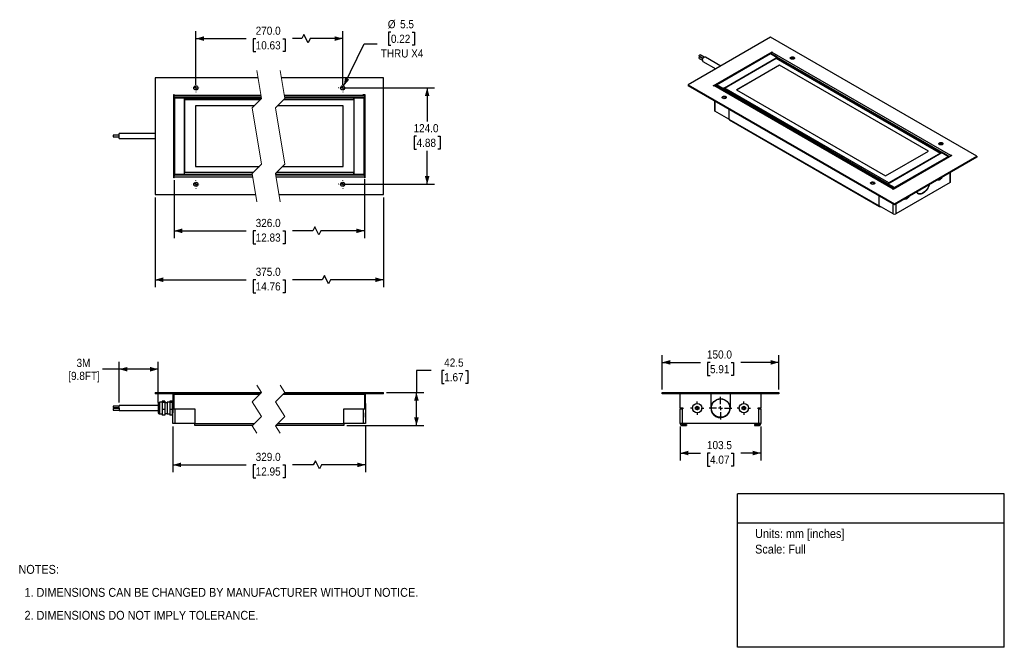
# Model space of a CAD drawing. Header units: millimetres. Extents: x 29 to 1295, y 0 to 807.
import ezdxf
from ezdxf.enums import TextEntityAlignment as Align

# ---------------------------------------------------------------- set-up
doc = ezdxf.new("R2010")
doc.units = ezdxf.units.MM
doc.header["$LTSCALE"] = 3
for name, pattern in [('SLD-Center', [19.05, 15.24, -1.27, 1.27, -1.27]), ('SLD-Dashed', [5.08, 2.54, 2.54]), ('SLD-Solid', [0])]:
    doc.linetypes.add(name, pattern=pattern)
doc.layers.add('CENTER', color=40, linetype='SLD-Center')
doc.layers.add('DIMENSIONS', color=140, linetype='SLD-Solid', lineweight=25)
doc.layers.add('TEXT', color=140, linetype='SLD-Solid', lineweight=25)
doc.layers.add('SLD-DEFPOINTS', color=7, linetype='Continuous', plot=False)
doc.layers.get('SLD-DEFPOINTS').off()
doc.styles.add('SLDTEXTSTYLE0', font='GOTHIC.TTF', dxfattribs={"width": 0.913})
doc.dimstyles.new('SLDDIMSTYLE0', dxfattribs={"dimtxt": 10.5, "dimasz": 10.5, "dimexe": 0, "dimexo": 0.0625, "dimgap": 2.625, "dimtad": 0, "dimtih": 1, "dimtoh": 1, "dimdec": 1, "dimrnd": 1e-09, "dimzin": 12, "dimdsep": 46, "dimtxsty": 'SLDTEXTSTYLE0', "dimsah": 1, "dimcen": 0.09, "dimadec": 0, "dimazin": 3, "dimtfac": 1, "dimtdec": 1, "dimtofl": 0, "dimtmove": 0, "dimatfit": 3, "dimfxl": 0, "dimfrac": 2, "dimtolj": 1, "dimtzin": 12, "dimarcsym": 0})
doc.dimstyles.new('SLDDIMSTYLE1', dxfattribs={"dimtxt": 10.5, "dimasz": 10.5, "dimexe": 0, "dimexo": 0.0625, "dimgap": 2.625, "dimtad": 0, "dimtih": 1, "dimtoh": 1, "dimdec": 1, "dimrnd": 1e-09, "dimzin": 4, "dimdsep": 46, "dimtxsty": 'SLDTEXTSTYLE0', "dimsah": 1, "dimcen": 0.09, "dimadec": 0, "dimazin": 1, "dimtfac": 1, "dimtdec": 1, "dimtofl": 0, "dimtmove": 0, "dimatfit": 3, "dimfxl": 0, "dimfrac": 2, "dimtolj": 1, "dimtzin": 12, "dimarcsym": 0})
doc.dimstyles.new('SLDDIMSTYLE2', dxfattribs={"dimtxt": 10.5, "dimasz": 10.5, "dimexe": 0, "dimexo": 0.0625, "dimgap": 2.625, "dimtad": 0, "dimtih": 1, "dimtoh": 1, "dimdec": 1, "dimrnd": 1e-09, "dimzin": 12, "dimdsep": 46, "dimtxsty": 'SLDTEXTSTYLE0', "dimsah": 1, "dimcen": 0, "dimadec": 0, "dimazin": 3, "dimtfac": 1, "dimtdec": 1, "dimtofl": 0, "dimtmove": 0, "dimatfit": 3, "dimfxl": 0, "dimfrac": 2, "dimtolj": 1, "dimtzin": 12, "dimarcsym": 0})

# ---------------------------------------------------------------- blocks, each defined once
blk = doc.blocks.new('SW_NOTE_0')
at = {"layer": 'TEXT', "color": 0, "insert": (0, 14.6), "char_height": 11.43, "attachment_point": 1, "style": 'SLDTEXTSTYLE0'}
blk.add_mtext('Units: mm [inches]', dxfattribs=at)
blk = doc.blocks.new('SW_NOTE_0_1')
at = {"layer": 'TEXT', "color": 0, "insert": (0, 14.6), "char_height": 11.43, "attachment_point": 1, "style": 'SLDTEXTSTYLE0'}
blk.add_mtext('Scale: Full', dxfattribs=at)
blk = doc.blocks.new('Block1')
at = {"layer": 'TEXT'}
for p, q in [((1295.4, 197.3), (952.5, 197.3)), ((952.5, 0), (952.5, 197.3)), ((1295.4, 0), (1295.4, 197.3)), ((952.5, 160.2), (1295.4, 160.2)), ((1295.4, 0), (952.5, 0))]:
    blk.add_line(p, q, dxfattribs=at)
at = {"layer": 'TEXT', "color": 140}
for name, p in [('SW_NOTE_0', (975, 137.4)), ('SW_NOTE_0_1', (975, 117.4))]:
    blk.add_blockref(name, p, dxfattribs=at)
at = {"layer": 'TEXT', "color": 140, "style": 'SLDTEXTSTYLE0', "width": 0.913, "flags": 2}
for tag, height, p in [('AUTOATTR0', 12.7, (1071.6, 170.1)), ('AUTOATTR1_0', 14.3, (988.7, 89.7)), ('AUTOATTR1_1', 14.3, (999.7, 71.2)), ('AUTOATTR1_2', 14.3, (1093.3, 52.7))]:
    blk.add_attdef(tag, text='', height=height, dxfattribs=at).set_placement(p, align=Align.BOTTOM_LEFT)
blk = doc.blocks.new('SW_NOTE_0_2')
at = {"layer": 'TEXT', "color": 0, "char_height": 11.43, "attachment_point": 1, "style": 'SLDTEXTSTYLE0'}
for s, insert in [('NOTES:', (0, 14.6)), ('  1. DIMENSIONS CAN BE CHANGED BY MANUFACTURER WITHOUT NOTICE.', (0, -15)), ('  2. DIMENSIONS DO NOT IMPLY TOLERANCE.', (0, -44.5))]:
    blk.add_mtext(s, dxfattribs=dict(at, insert=insert))
blk = doc.blocks.new('_D')
at = {"layer": 'DIMENSIONS'}
for p, q in [((558.6, 356), (539.5, 356)), ((539.5, 356), (539.5, 327.7)), ((575.2, 355.9), (572, 355.9)), ((572, 355.9), (572, 339.2)), ((602.4, 355.9), (605.6, 355.9)), ((605.6, 355.9), (605.6, 339.2)), ((572, 339.2), (575.2, 339.2)), ((605.6, 339.2), (602.4, 339.2)), ((501, 327.7), (549, 327.7)), ((539.5, 285.2), (539.5, 327.7)), ((450, 285.2), (549, 285.2))]:
    blk.add_line(p, q, dxfattribs=at)
for points in [[(539.5, 327.7), (536.5, 317.2), (542.5, 317.2)], [(539.5, 285.2), (542.5, 295.7), (536.5, 295.7)]]:
    blk.add_solid(points, dxfattribs=at)
at = {"layer": 'DIMENSIONS', "char_height": 10.5, "attachment_point": 1, "style": 'SLDTEXTSTYLE0'}
for s, insert in [('42.5', (575.2, 371.5)), ('1.67', (575.2, 352.7))]:
    blk.add_mtext(s, dxfattribs=dict(at, insert=insert))
blk = doc.blocks.new('_D_1')
at = {"layer": 'DIMENSIONS'}
for p, q in [((226.4, 283.9), (226.4, 225.2)), ((474.1, 283.9), (474.1, 225.2)), ((226.4, 234.7), (320.4, 234.7)), ((332.8, 234.7), (329.6, 234.7)), ((329.6, 234.7), (329.6, 218)), ((367.7, 234.7), (370.9, 234.7)), ((370.9, 234.7), (370.9, 218)), ((406.9, 234.7), (380.1, 234.7)), ((409.6, 240), (406.9, 234.7)), ((414.8, 229.5), (409.6, 240)), ((417.4, 234.7), (414.8, 229.5)), ((474.1, 234.7), (417.4, 234.7)), ((329.6, 218), (332.8, 218)), ((370.9, 218), (367.7, 218))]:
    blk.add_line(p, q, dxfattribs=at)
for points in [[(226.4, 234.7), (236.9, 231.7), (236.9, 237.7)], [(474.1, 234.7), (463.6, 237.7), (463.6, 231.7)]]:
    blk.add_solid(points, dxfattribs=at)
at = {"layer": 'DIMENSIONS', "char_height": 10.5, "attachment_point": 1, "style": 'SLDTEXTSTYLE0'}
for s, insert in [('329.0', (332.8, 250.2)), ('12.95', (332.8, 231.4))]:
    blk.add_mtext(s, dxfattribs=dict(at, insert=insert))
blk = doc.blocks.new('_D_2')
at = {"layer": 'DIMENSIONS'}
for p, q in [((157.4, 314.7), (157.4, 367.2)), ((207.4, 314.7), (207.4, 367.2)), ((157.4, 357.7), (135.9, 357.7)), ((207.4, 357.7), (157.4, 357.7))]:
    blk.add_line(p, q, dxfattribs=at)
for points in [[(157.4, 357.7), (167.9, 354.7), (167.9, 360.7)], [(207.4, 357.7), (196.9, 360.7), (196.9, 354.7)]]:
    blk.add_solid(points, dxfattribs=at)
at = {"layer": 'DIMENSIONS', "char_height": 10.5, "attachment_point": 1, "style": 'SLDTEXTSTYLE0'}
for s, insert in [('3M', (102.5, 371.1)), ('[9.8FT]', (91.8, 354.4))]:
    blk.add_mtext(s, dxfattribs=dict(at, insert=insert))
blk = doc.blocks.new('_D_3')
at = {"layer": 'DIMENSIONS'}
for p, q in [((855.5, 331.5), (855.5, 376)), ((1005.5, 331.5), (1005.5, 376)), ((855.5, 366.5), (904.6, 366.5)), ((917, 366.4), (913.8, 366.4)), ((913.8, 366.4), (913.8, 349.7)), ((944.1, 366.4), (947.3, 366.4)), ((947.3, 366.4), (947.3, 349.7)), ((1005.5, 366.5), (956.5, 366.5)), ((913.8, 349.7), (917, 349.7)), ((947.3, 349.7), (944.1, 349.7))]:
    blk.add_line(p, q, dxfattribs=at)
for points in [[(855.5, 366.5), (866, 363.5), (866, 369.5)], [(1005.5, 366.5), (995, 369.5), (995, 363.5)]]:
    blk.add_solid(points, dxfattribs=at)
at = {"layer": 'DIMENSIONS', "char_height": 10.5, "attachment_point": 1, "style": 'SLDTEXTSTYLE0'}
for s, insert in [('150.0', (913.1, 381.9)), ('5.91', (917, 363.1))]:
    blk.add_mtext(s, dxfattribs=dict(at, insert=insert))
blk = doc.blocks.new('_D_4')
at = {"layer": 'DIMENSIONS'}
for p, q in [((878.8, 283.9), (878.8, 240.4)), ((982.3, 283.9), (982.3, 240.4)), ((878.8, 249.9), (904.6, 249.9)), ((917, 249.8), (913.8, 249.8)), ((913.8, 249.8), (913.8, 233.2)), ((944.1, 249.8), (947.3, 249.8)), ((947.3, 249.8), (947.3, 233.2)), ((982.3, 249.9), (956.5, 249.9)), ((913.8, 233.2), (917, 233.2)), ((947.3, 233.2), (944.1, 233.2))]:
    blk.add_line(p, q, dxfattribs=at)
for points in [[(878.8, 249.9), (889.3, 246.9), (889.3, 252.9)], [(982.3, 249.9), (971.8, 252.9), (971.8, 246.9)]]:
    blk.add_solid(points, dxfattribs=at)
at = {"layer": 'DIMENSIONS', "char_height": 10.5, "attachment_point": 1, "style": 'SLDTEXTSTYLE0'}
for s, insert in [('103.5', (913.1, 265.4)), ('4.07', (917, 246.6))]:
    blk.add_mtext(s, dxfattribs=dict(at, insert=insert))
blk = doc.blocks.new('SW_CENTERMARKSYMBOL_0')
at = {"layer": 'CENTER', "color": 0}
for p, q in [((-5.08, 0), (-8.54, 0)), ((0, 0), (-2.54, 0)), ((0, 5.08), (0, 8.54)), ((0, 0), (0, 2.54)), ((0, 0), (0, -2.54)), ((0, 0), (2.54, 0)), ((5.08, 0), (8.54, 0)), ((0, -5.08), (0, -8.54))]:
    blk.add_line(p, q, dxfattribs=at)
blk = doc.blocks.new('SW_CENTERMARKSYMBOL_1')
at = {"layer": 'CENTER', "color": 0}
for p, q in [((0, 5.08), (0, 14.54)), ((-5.08, 0), (-14.54, 0)), ((0, 0), (-2.54, 0)), ((0, 0), (0, 2.54)), ((0, 0), (0, -2.54)), ((0, 0), (2.54, 0)), ((5.08, 0), (14.54, 0)), ((0, -5.08), (0, -14.54))]:
    blk.add_line(p, q, dxfattribs=at)
blk = doc.blocks.new('SW_CENTERMARKSYMBOL_2')
at = {"layer": 'CENTER', "color": 0}
for p, q in [((-5.08, 0), (-8.54, 0)), ((0, 0), (-2.54, 0)), ((0, 5.08), (0, 8.54)), ((0, 0), (0, 2.54)), ((0, 0), (0, -2.54)), ((0, 0), (2.54, 0)), ((5.08, 0), (8.54, 0)), ((0, -5.08), (0, -8.54))]:
    blk.add_line(p, q, dxfattribs=at)
blk = doc.blocks.new('_D_5')
at = {"layer": 'DIMENSIONS'}
for p, q in [((506.7, 791.3), (503.5, 791.3)), ((503.5, 791.3), (503.5, 774.6)), ((533.9, 791.3), (537.1, 791.3)), ((537.1, 791.3), (537.1, 774.6)), ((445.9, 722), (472.2, 776.2)), ((472.2, 776.2), (488.8, 776.2)), ((503.5, 774.6), (506.7, 774.6)), ((537.1, 774.6), (533.9, 774.6))]:
    blk.add_line(p, q, dxfattribs=at)
blk.add_solid([(445.9, 722), (453.1, 730.2), (447.7, 732.8)], dxfattribs=at)
at = {"layer": 'DIMENSIONS', "char_height": 10.5, "attachment_point": 1, "style": 'SLDTEXTSTYLE0'}
for s, insert in [('%%c', (502.7, 806.8)), ('5.5', (518.5, 806.8)), ('0.22', (506.7, 788)), ('THRU X4', (493.6, 769.2))]:
    blk.add_mtext(s, dxfattribs=dict(at, insert=insert))
blk = doc.blocks.new('_D_6')
at = {"layer": 'DIMENSIONS'}
for p, q in [((255.9, 723.4), (255.9, 792.5)), ((394.8, 788.2), (392.2, 783)), ((400.1, 777.7), (394.8, 788.2)), ((444.7, 723.4), (444.7, 792.5)), ((255.9, 783), (320.4, 783)), ((332.8, 782.9), (329.6, 782.9)), ((329.6, 782.9), (329.6, 766.2)), ((367.7, 782.9), (370.9, 782.9)), ((370.9, 782.9), (370.9, 766.2)), ((392.2, 783), (380.1, 783)), ((402.7, 783), (400.1, 777.7)), ((444.7, 783), (402.7, 783)), ((329.6, 766.2), (332.8, 766.2)), ((370.9, 766.2), (367.7, 766.2))]:
    blk.add_line(p, q, dxfattribs=at)
for points in [[(255.9, 783), (266.4, 780), (266.4, 786)], [(444.7, 783), (434.2, 786), (434.2, 780)]]:
    blk.add_solid(points, dxfattribs=at)
at = {"layer": 'DIMENSIONS', "char_height": 10.5, "attachment_point": 1, "style": 'SLDTEXTSTYLE0'}
for s, insert in [('270.0', (332.8, 798.4)), ('10.63', (332.8, 779.6))]:
    blk.add_mtext(s, dxfattribs=dict(at, insert=insert))
blk = doc.blocks.new('_D_7')
at = {"layer": 'DIMENSIONS'}
for p, q in [((448.5, 719.6), (562.8, 719.6)), ((553.3, 719.6), (553.3, 676.4)), ((539.7, 657.5), (536.5, 657.5)), ((536.5, 657.5), (536.5, 640.8)), ((566.9, 657.5), (570.1, 657.5)), ((570.1, 657.5), (570.1, 640.8)), ((536.5, 640.8), (539.7, 640.8)), ((553.3, 595.6), (553.3, 638.7)), ((570.1, 640.8), (566.9, 640.8)), ((448.5, 595.6), (562.8, 595.6))]:
    blk.add_line(p, q, dxfattribs=at)
for points in [[(553.3, 719.6), (550.3, 709.1), (556.3, 709.1)], [(553.3, 595.6), (556.3, 606.1), (550.3, 606.1)]]:
    blk.add_solid(points, dxfattribs=at)
at = {"layer": 'DIMENSIONS', "char_height": 10.5, "attachment_point": 1, "style": 'SLDTEXTSTYLE0'}
for s, insert in [('124.0', (535.8, 673)), ('4.88', (539.7, 654.2))]:
    blk.add_mtext(s, dxfattribs=dict(at, insert=insert))
blk = doc.blocks.new('_D_8')
at = {"layer": 'DIMENSIONS'}
for p, q in [((203.4, 578.8), (203.4, 463.3)), ((497.2, 578.8), (497.2, 463.3)), ((203.4, 472.8), (320.4, 472.8)), ((332.8, 472.7), (329.6, 472.7)), ((329.6, 472.7), (329.6, 456.1)), ((367.7, 472.7), (370.9, 472.7)), ((370.9, 472.7), (370.9, 456.1)), ((418.5, 472.8), (380.1, 472.8)), ((421.1, 478.1), (418.5, 472.8)), ((426.3, 467.6), (421.1, 478.1)), ((429, 472.8), (426.3, 467.6)), ((497.2, 472.8), (429, 472.8)), ((329.6, 456.1), (332.8, 456.1)), ((370.9, 456.1), (367.7, 456.1))]:
    blk.add_line(p, q, dxfattribs=at)
for points in [[(203.4, 472.8), (213.9, 469.8), (213.9, 475.8)], [(497.2, 472.8), (486.7, 475.8), (486.7, 469.8)]]:
    blk.add_solid(points, dxfattribs=at)
at = {"layer": 'DIMENSIONS', "char_height": 10.5, "attachment_point": 1, "style": 'SLDTEXTSTYLE0'}
for s, insert in [('375.0', (332.8, 488.3)), ('14.76', (332.8, 469.5))]:
    blk.add_mtext(s, dxfattribs=dict(at, insert=insert))
blk = doc.blocks.new('_D_9')
at = {"layer": 'DIMENSIONS'}
for p, q in [((227.9, 601), (227.9, 526.2)), ((472.6, 602), (472.6, 526.2)), ((227.9, 535.7), (320.4, 535.7)), ((332.8, 535.6), (329.6, 535.6)), ((329.6, 535.6), (329.6, 518.9)), ((367.7, 535.6), (370.9, 535.6)), ((370.9, 535.6), (370.9, 518.9)), ((406.2, 535.7), (380.1, 535.7)), ((408.8, 540.9), (406.2, 535.7)), ((414.1, 530.4), (408.8, 540.9)), ((416.7, 535.7), (414.1, 530.4)), ((472.6, 535.7), (416.7, 535.7)), ((329.6, 518.9), (332.8, 518.9)), ((370.9, 518.9), (367.7, 518.9))]:
    blk.add_line(p, q, dxfattribs=at)
for points in [[(227.9, 535.7), (238.4, 532.7), (238.4, 538.7)], [(472.6, 535.7), (462.1, 538.7), (462.1, 532.7)]]:
    blk.add_solid(points, dxfattribs=at)
at = {"layer": 'DIMENSIONS', "char_height": 10.5, "attachment_point": 1, "style": 'SLDTEXTSTYLE0'}
for s, insert in [('326.0', (332.8, 551.1)), ('12.83', (332.8, 532.3))]:
    blk.add_mtext(s, dxfattribs=dict(at, insert=insert))
blk = doc.blocks.new('SW_CENTERMARKSYMBOL_3')
at = {"layer": 'CENTER', "color": 0}
for p, q in [((-5.1, 0), (-5.3, 0)), ((0, 0), (-2.5, 0)), ((0, 5.1), (0, 5.3)), ((0, 0), (0, 2.5)), ((0, 0), (0, -2.5)), ((0, 0), (2.5, 0)), ((5.1, 0), (5.3, 0)), ((0, -5.1), (0, -5.3))]:
    blk.add_line(p, q, dxfattribs=at)
blk = doc.blocks.new('SW_CENTERMARKSYMBOL_4')
at = {"layer": 'CENTER', "color": 0}
for p, q in [((-5.1, 0), (-5.3, 0)), ((0, 0), (-2.5, 0)), ((0, 5.1), (0, 5.3)), ((0, 0), (0, 2.5)), ((0, 0), (0, -2.5)), ((0, 0), (2.5, 0)), ((5.1, 0), (5.3, 0)), ((0, -5.1), (0, -5.3))]:
    blk.add_line(p, q, dxfattribs=at)
blk = doc.blocks.new('SW_CENTERMARKSYMBOL_5')
at = {"layer": 'CENTER', "color": 0}
for p, q in [((-5.1, 0), (-5.3, 0)), ((0, 0), (-2.5, 0)), ((0, 5.1), (0, 5.3)), ((0, 0), (0, 2.5)), ((0, 0), (0, -2.5)), ((0, 0), (2.5, 0)), ((5.1, 0), (5.3, 0)), ((0, -5.1), (0, -5.3))]:
    blk.add_line(p, q, dxfattribs=at)
blk = doc.blocks.new('SW_CENTERMARKSYMBOL_6')
at = {"layer": 'CENTER', "color": 0}
for p, q in [((-5.1, 0), (-5.3, 0)), ((0, 0), (-2.5, 0)), ((0, 5.1), (0, 5.3)), ((0, 0), (0, 2.5)), ((0, 0), (0, -2.5)), ((0, 0), (2.5, 0)), ((5.1, 0), (5.3, 0)), ((0, -5.1), (0, -5.3))]:
    blk.add_line(p, q, dxfattribs=at)

msp = doc.modelspace()

# ---------------------------------------------------------------- linework, layer by layer
for p, q in [((994.95, 784.66), (888.89, 723.43)), ((1260.12, 631.58), (994.95, 784.66)), ((903.22, 760.21), (907.86, 757.53)), ((909.35, 759.08), (904.26, 762.02)), ((921.06, 722.41), (996.72, 766.09)), ((995.13, 763.94), (923.38, 722.53)), ((925.16, 723.51), (994.74, 763.68)), ((994.74, 763.68), (1003.19, 758.8)), ((1003.44, 758.91), (995.12, 763.72)), ((996.54, 765.58), (997.07, 765.88)), ((996.54, 765.58), (1226, 633.12)), ((996.72, 766.09), (997.07, 765.88)), ((996.72, 766.09), (996.72, 765.68)), ((903.21, 757.58), (907.13, 755.32)), ((907.76, 757.36), (904.26, 759.39)), ((907.79, 753.72), (924.58, 744.03)), ((930.98, 747.73), (910.99, 759.26)), ((1001.88, 757.76), (935.45, 719.41)), ((935.56, 719.35), (1002.02, 757.72)), ((1006.27, 748.74), (951.11, 716.9)), ((1006.27, 748.66), (951.18, 716.86)), ((966.84, 747.57), (966.84, 747.62)), ((967.55, 748.02), (967.59, 748)), ((1003.26, 758.84), (1001.67, 757.92)), ((1213.45, 635.67), (1001.67, 757.92)), ((1001.67, 757.92), (1001.67, 757.88)), ((1002.02, 757.72), (1213.45, 635.67)), ((1003.26, 758.84), (1215.04, 636.58)), ((1215.41, 636.62), (1003.64, 758.88)), ((1197.89, 638.12), (1006.27, 748.74)), ((1006.27, 748.66), (1006.27, 748.74)), ((1197.82, 638.07), (1006.27, 748.66)), ((950.27, 738.01), (950.24, 738.03)), ((954.22, 740.29), (954.19, 740.31)), ((203.38, 732.57), (203.38, 582.57)), ((335.98, 732.57), (203.38, 732.57)), ((497.16, 732.57), (365.98, 732.57)), ((497.16, 582.57), (497.16, 732.57)), ((888.89, 723.43), (1154.05, 570.35)), ((888.89, 723.43), (888.89, 722.21)), ((1154.05, 569.13), (888.89, 722.21)), ((921.41, 722.21), (921.06, 722.41)), ((921.41, 722.21), (921.94, 722.51)), ((1152.46, 589.44), (921.94, 722.51)), ((1153.55, 589.66), (923.19, 722.64)), ((923.74, 722.32), (924.63, 722.84)), ((924.63, 723), (924.63, 722.59)), ((924.63, 721.81), (924.63, 722.59)), ((924.63, 722.59), (933.08, 717.72)), ((924.81, 723.31), (925.16, 723.51)), ((933.61, 718.63), (925.16, 723.51)), ((227.38, 711.07), (227.88, 711.07)), ((227.38, 604.07), (227.38, 711.07)), ((227.38, 709.32), (227.88, 709.32)), ((227.88, 710.32), (227.88, 711.07)), ((227.88, 710.32), (339.66, 710.32)), ((227.88, 708.03), (227.88, 710.32)), ((369.66, 710.32), (471.16, 710.32)), ((471.16, 711.07), (473.16, 711.07)), ((471.16, 710.32), (471.16, 711.07)), ((471.16, 710.32), (472.66, 710.32)), ((472.66, 710.32), (472.66, 708.03)), ((472.66, 709.32), (473.16, 709.32)), ((473.16, 711.07), (473.16, 604.07)), ((933.08, 717.72), (1144.86, 595.46)), ((933.08, 717.72), (933.08, 716.93)), ((935.2, 719.55), (933.61, 718.63)), ((1145.39, 596.38), (933.61, 718.63)), ((1146.98, 597.3), (935.2, 719.55)), ((1146.98, 597.3), (935.56, 719.35)), ((951.11, 716.9), (1142.74, 606.28)), ((227.88, 669.81), (227.88, 708.03)), ((340.08, 707.82), (227.88, 707.82)), ((228.38, 707.02), (228.88, 707.52)), ((228.38, 707.02), (228.38, 706.77)), ((228.88, 706.77), (228.38, 706.77)), ((228.38, 706.77), (228.38, 608.37)), ((228.88, 706.77), (228.88, 707.52)), ((240.88, 707.52), (228.88, 707.52)), ((228.88, 608.37), (228.88, 706.77)), ((228.88, 706.77), (240.88, 706.77)), ((340.12, 707.57), (240.88, 707.57)), ((240.88, 707.57), (240.88, 706.82)), ((240.88, 706.82), (340.24, 706.82)), ((240.88, 706.82), (240.88, 704.57)), ((339.14, 704.57), (240.88, 704.57)), ((241.18, 704.57), (241.18, 610.57)), ((241.38, 704.57), (339.14, 704.57)), ((241.38, 610.57), (241.38, 704.57)), ((254.38, 707.57), (254.38, 707.82)), ((331.14, 696.57), (255.38, 696.57)), ((255.38, 696.57), (255.38, 618.57)), ((445.16, 696.57), (361.14, 696.57)), ((369.14, 704.57), (459.16, 704.57)), ((472.62, 707.82), (370.08, 707.82)), ((459.16, 707.57), (370.12, 707.57)), ((370.24, 706.82), (459.16, 706.82)), ((445.16, 618.57), (445.16, 696.57)), ((446.16, 707.57), (446.16, 707.82)), ((459.16, 706.82), (459.16, 707.57)), ((459.16, 707.32), (459.36, 707.52)), ((459.16, 704.57), (459.16, 706.82)), ((459.36, 706.77), (459.16, 706.77)), ((459.16, 704.57), (459.16, 610.57)), ((459.36, 706.77), (459.36, 707.52)), ((471.66, 707.52), (459.36, 707.52)), ((459.36, 706.77), (471.66, 706.77)), ((459.36, 608.37), (459.36, 706.77)), ((471.66, 707.52), (471.66, 706.77)), ((472.16, 707.02), (471.66, 707.52)), ((471.66, 706.77), (471.66, 608.37)), ((472.16, 706.77), (471.66, 706.77)), ((472.16, 706.77), (472.16, 707.02)), ((472.16, 608.37), (472.16, 706.77)), ((472.62, 708.03), (472.62, 669.81)), ((922.63, 702.73), (922.63, 690.87)), ((923.36, 702.31), (923.36, 689.85)), ((228.38, 691.57), (227.88, 692.07)), ((472.62, 692.07), (472.16, 691.61)), ((941.39, 679.44), (923.36, 689.85)), ((941.39, 691.9), (941.39, 679.44)), ((227.88, 683.07), (228.38, 683.57)), ((472.16, 683.53), (472.62, 683.07)), ((941.39, 679.44), (1134.43, 568)), ((941.91, 678.3), (1134.95, 566.86)), ((157.38, 658.61), (149.38, 658.61)), ((149.38, 658.61), (149.38, 656.53)), ((203.38, 660.77), (157.38, 660.77)), ((157.38, 654.37), (157.38, 660.77)), ((227.38, 669.81), (227.88, 669.81)), ((228.38, 669.57), (227.38, 669.57)), ((227.88, 669.81), (227.88, 669.57)), ((473.16, 669.57), (472.16, 669.57)), ((472.62, 669.81), (473.16, 669.81)), ((472.62, 669.57), (472.62, 669.81)), ((149.38, 656.53), (157.38, 656.53)), ((149.38, 656.53), (149.38, 656.52)), ((149.38, 656.52), (157.38, 656.52)), ((157.38, 654.37), (203.38, 654.37)), ((227.38, 645.57), (228.38, 645.57)), ((227.88, 645.33), (227.38, 645.33)), ((227.88, 645.57), (227.88, 645.33)), ((227.88, 607.11), (227.88, 645.33)), ((472.16, 645.57), (473.16, 645.57)), ((472.62, 645.32), (472.62, 645.57)), ((473.16, 645.32), (472.62, 645.32)), ((472.62, 645.32), (472.62, 607.11)), ((1142.74, 606.28), (1197.89, 638.12)), ((1145.57, 596.27), (1215.15, 636.44)), ((1213.45, 635.67), (1146.98, 597.3)), ((1213.45, 635.67), (1215.04, 636.58)), ((1213.45, 635.46), (1213.45, 635.67)), ((1215.15, 636.44), (1223.84, 631.42)), ((1224.22, 631.46), (1215.52, 636.48)), ((1226, 633.12), (1226.53, 633.42)), ((1226, 633.12), (1227.06, 632.5)), ((1226.53, 633.42), (1227.94, 632.6)), ((1226.53, 633.42), (1226.53, 632.81)), ((228.38, 631.57), (227.88, 632.07)), ((227.88, 623.07), (228.38, 623.57)), ((472.62, 632.07), (472.16, 631.61)), ((472.16, 623.53), (472.62, 623.07)), ((1227.94, 632.6), (1152.28, 588.93)), ((1154.05, 570.35), (1260.12, 631.58)), ((1260.12, 630.36), (1154.05, 569.13)), ((1223.84, 631.42), (1154.26, 591.25)), ((1154.62, 590.64), (1224.2, 630.81)), ((1224.2, 630.81), (1223.84, 631.42)), ((1224.37, 630.71), (1224.37, 631.11)), ((1224.37, 630.71), (1224.37, 630.54)), ((1227.06, 632.09), (1227.06, 632.5)), ((1260.12, 631.58), (1260.12, 630.36)), ((228.38, 608.37), (228.88, 608.37)), ((228.38, 608.37), (228.38, 608.12)), ((228.38, 608.12), (228.88, 607.62)), ((228.88, 607.62), (228.88, 608.37)), ((240.88, 608.37), (228.88, 608.37)), ((329.67, 610.57), (240.88, 610.57)), ((240.88, 610.57), (240.88, 608.32)), ((328.57, 608.32), (240.88, 608.32)), ((240.88, 608.32), (240.88, 607.57)), ((329.67, 610.57), (241.38, 610.57)), ((255.38, 618.57), (337.67, 618.57)), ((459.16, 608.32), (358.57, 608.32)), ((459.16, 610.57), (359.67, 610.57)), ((367.67, 618.57), (445.16, 618.57)), ((459.16, 608.32), (459.16, 610.57)), ((459.16, 608.37), (459.36, 608.37)), ((459.16, 607.57), (459.16, 608.32)), ((459.16, 607.82), (459.36, 607.62)), ((471.66, 608.37), (459.36, 608.37)), ((459.36, 607.62), (459.36, 608.37)), ((471.66, 608.37), (472.16, 608.37)), ((471.66, 608.37), (471.66, 607.62)), ((472.16, 608.12), (471.66, 607.62)), ((472.16, 608.12), (472.16, 608.37)), ((1225.62, 597.82), (1225.62, 610.44)), ((1226.35, 598.84), (1226.35, 610.87)), ((227.88, 605.82), (227.38, 605.82)), ((227.88, 604.07), (227.38, 604.07)), ((328.73, 607.32), (227.88, 607.32)), ((227.88, 604.82), (227.88, 607.11)), ((227.88, 604.07), (227.88, 604.82)), ((329.15, 604.82), (227.88, 604.82)), ((228.88, 607.62), (240.88, 607.62)), ((240.88, 607.57), (328.69, 607.57)), ((254.38, 607.57), (254.38, 607.32)), ((358.69, 607.57), (459.16, 607.57)), ((472.62, 607.32), (358.73, 607.32)), ((472.66, 604.82), (359.15, 604.82)), ((446.16, 607.57), (446.16, 607.32)), ((459.36, 607.62), (471.66, 607.62)), ((472.66, 607.11), (472.66, 604.82)), ((473.16, 605.82), (472.66, 605.82)), ((472.66, 604.82), (472.66, 604.07)), ((473.16, 604.07), (472.66, 604.07)), ((1144.86, 594.67), (1144.86, 595.46)), ((1145.04, 595.52), (1145.04, 595.36)), ((1145.04, 595.36), (1153.73, 590.34)), ((1145.04, 594.57), (1145.04, 595.36)), ((1145.39, 596.38), (1146.98, 597.3)), ((1145.43, 596.19), (1145.57, 596.27)), ((1154.26, 591.25), (1145.57, 596.27)), ((1146.98, 597.09), (1146.98, 597.3)), ((1225.62, 597.82), (1155.97, 557.61)), ((1209.21, 600.97), (1209.22, 600.97)), ((203.38, 582.57), (332.83, 582.57)), ((362.83, 582.57), (497.16, 582.57)), ((1152.46, 589.44), (1151.93, 589.13)), ((1152.28, 588.93), (1151.93, 589.13)), ((1154.44, 590.34), (1153.73, 590.34)), ((1153.73, 590.34), (1153.73, 589.76)), ((1154.26, 591.25), (1154.62, 590.64)), ((1154.44, 590.17), (1154.44, 590.34)), ((1183.56, 584.36), (1184.68, 583.72)), ((1190.68, 584.31), (1190.82, 584.39)), ((1134.4, 568.02), (1134.4, 580.47)), ((1134.43, 568), (1134.43, 580.46)), ((1152.43, 557.61), (1152.43, 570.06)), ((1154.05, 569.13), (1154.05, 570.35)), ((1155.97, 570.24), (1155.97, 557.61)), ((1166.79, 576.48), (1166.79, 576.48)), ((1152.43, 557.61), (1134.4, 568.02)), ((1136.2, 566.98), (1136.2, 566.98)), ((1136.2, 566.98), (1136.2, 566.98)), ((203.38, 327.68), (203.38, 326.18)), ((203.38, 327.68), (340.27, 327.68)), ((338.77, 326.18), (203.38, 326.18)), ((215.88, 316.61), (212.38, 316.61)), ((212.38, 316.61), (212.38, 314.94)), ((215.88, 316.61), (215.88, 314.94)), ((225.38, 316.61), (222.38, 316.61)), ((222.38, 316.61), (222.38, 314.94)), ((225.38, 316.61), (225.38, 314.94)), ((226.38, 326.18), (226.38, 308.18)), ((227.88, 325.18), (227.88, 326.18)), ((227.88, 308.18), (227.88, 325.18)), ((337.77, 325.18), (227.88, 325.18)), ((227.88, 306.68), (227.88, 325.18)), ((472.66, 325.18), (367.77, 325.18)), ((497.16, 326.18), (368.77, 326.18)), ((370.27, 327.68), (497.16, 327.68)), ((472.62, 325.18), (472.62, 308.18)), ((472.66, 326.18), (472.66, 325.18)), ((472.66, 325.18), (472.66, 306.68)), ((474.12, 308.18), (474.12, 326.18)), ((474.16, 319.48), (474.12, 319.52)), ((474.16, 313.68), (474.16, 319.48)), ((497.16, 326.18), (497.16, 327.68)), ((855.54, 326.18), (855.54, 327.68)), ((855.54, 327.68), (1005.54, 327.68)), ((1005.54, 326.18), (855.54, 326.18)), ((878.79, 308.18), (878.79, 326.18)), ((918.3, 307.93), (918.3, 326.18)), ((942.78, 326.18), (942.78, 308.18)), ((982.29, 326.18), (982.29, 308.18)), ((1005.54, 327.68), (1005.54, 326.18)), ((157.38, 310.38), (149.38, 310.38)), ((149.38, 310.38), (149.38, 308.29)), ((149.38, 308.29), (157.38, 308.29)), ((157.38, 307.16), (149.38, 307.16)), ((149.38, 307.16), (149.38, 305.08)), ((149.38, 305.08), (157.38, 305.08)), ((207.38, 310.88), (157.38, 310.88)), ((157.38, 307.68), (157.38, 310.88)), ((157.38, 307.68), (157.38, 304.48)), ((157.38, 304.48), (207.38, 304.48)), ((207.38, 313.18), (207.38, 309.55)), ((207.38, 309.55), (207.38, 302.18)), ((212.38, 315.18), (209.38, 315.18)), ((209.38, 310.23), (209.38, 315.18)), ((209.38, 300.18), (209.38, 310.23)), ((215.88, 314.94), (212.38, 314.94)), ((212.38, 314.94), (212.38, 306.01)), ((215.88, 306.01), (212.38, 306.01)), ((212.38, 306.01), (212.38, 298.75)), ((215.88, 314.94), (215.88, 306.01)), ((218.88, 314.68), (215.88, 314.68)), ((215.88, 306.01), (215.88, 298.75)), ((222.38, 315.18), (218.88, 315.18)), ((218.88, 315.18), (218.88, 310.23)), ((218.88, 310.23), (218.88, 300.18)), ((225.38, 314.94), (222.38, 314.94)), ((222.38, 314.94), (222.38, 306.01)), ((225.38, 306.01), (222.38, 306.01)), ((222.38, 306.01), (222.38, 298.75)), ((226.38, 315.08), (225.38, 315.08)), ((225.38, 314.94), (225.38, 306.01)), ((225.38, 306.01), (225.38, 298.75)), ((226.38, 313.68), (226.08, 313.68)), ((226.08, 313.68), (226.08, 307.68)), ((226.08, 307.68), (226.08, 301.68)), ((226.38, 308.18), (227.88, 308.18)), ((226.38, 306.68), (226.38, 308.18)), ((226.38, 287.68), (226.38, 306.68)), ((226.38, 306.68), (227.88, 306.68)), ((227.88, 306.68), (254.38, 306.68)), ((228.88, 306.68), (254.38, 306.68)), ((228.88, 306.68), (228.88, 287.68)), ((254.38, 306.68), (254.38, 287.68)), ((446.12, 287.68), (446.12, 306.68)), ((446.12, 306.68), (471.62, 306.68)), ((446.16, 306.68), (472.66, 306.68)), ((446.16, 287.68), (446.16, 306.68)), ((471.62, 287.68), (471.62, 306.68)), ((472.62, 308.18), (474.12, 308.18)), ((472.66, 306.68), (474.12, 306.68)), ((474.42, 313.68), (474.12, 313.68)), ((474.12, 308.18), (474.12, 306.68)), ((474.12, 306.68), (474.12, 287.68)), ((474.42, 307.68), (474.42, 313.68)), ((474.42, 301.68), (474.42, 307.68)), ((878.79, 308.18), (882.04, 308.18)), ((878.79, 308.18), (878.79, 306.68)), ((878.79, 287.68), (878.79, 306.68)), ((878.79, 306.68), (879.02, 306.68)), ((879.02, 306.68), (881.29, 306.68)), ((880.29, 306.68), (880.29, 308.18)), ((880.54, 306.68), (880.54, 308.18)), ((880.59, 308.18), (880.59, 306.68)), ((881.09, 306.68), (881.09, 308.18)), ((881.29, 306.68), (881.29, 287.68)), ((882.04, 306.68), (881.29, 306.68)), ((882.04, 308.18), (882.04, 306.68)), ((898.54, 308.83), (900.54, 309.99)), ((898.54, 306.52), (898.54, 308.83)), ((900.54, 305.37), (898.54, 306.52)), ((900.54, 309.99), (902.54, 308.83)), ((902.54, 306.52), (900.54, 305.37)), ((902.54, 308.83), (902.54, 306.52)), ((958.54, 308.83), (960.54, 309.99)), ((958.54, 306.52), (958.54, 308.83)), ((960.54, 305.37), (958.54, 306.52)), ((960.54, 309.99), (962.54, 308.83)), ((962.54, 306.52), (960.54, 305.37)), ((962.54, 308.83), (962.54, 306.52)), ((979.04, 306.68), (979.04, 308.18)), ((979.04, 308.18), (982.29, 308.18)), ((979.79, 306.68), (979.04, 306.68)), ((979.79, 287.68), (979.79, 306.68)), ((979.79, 306.68), (982.07, 306.68)), ((979.99, 308.18), (979.99, 306.68)), ((980.49, 306.68), (980.49, 308.18)), ((980.54, 308.18), (980.54, 306.68)), ((980.79, 308.18), (980.79, 306.68)), ((982.07, 306.68), (982.29, 306.68)), ((982.29, 306.68), (982.29, 308.18)), ((982.29, 306.68), (982.29, 287.68)), ((209.38, 300.18), (212.38, 300.18)), ((215.88, 298.75), (212.38, 298.75)), ((215.88, 300.68), (218.88, 300.68)), ((218.88, 300.18), (222.38, 300.18)), ((225.38, 298.75), (222.38, 298.75)), ((225.38, 300.28), (226.38, 300.28)), ((226.08, 301.68), (226.38, 301.68)), ((474.12, 301.68), (474.42, 301.68)), ((474.12, 295.84), (474.16, 295.88)), ((474.16, 295.88), (474.16, 301.68)), ((228.88, 287.68), (226.38, 287.68)), ((254.38, 287.68), (228.88, 287.68)), ((254.38, 287.68), (331.04, 287.68)), ((254.38, 285.18), (254.38, 287.68)), ((328.54, 285.18), (254.38, 285.18)), ((446.16, 285.18), (358.54, 285.18)), ((361.04, 287.68), (446.16, 287.68)), ((471.62, 287.68), (446.12, 287.68)), ((446.16, 287.68), (446.16, 285.18)), ((474.12, 287.68), (471.62, 287.68)), ((881.29, 287.68), (878.79, 287.68)), ((979.79, 287.68), (881.29, 287.68)), ((881.29, 286.68), (881.29, 285.18)), ((886.79, 286.68), (881.29, 286.68)), ((881.29, 285.18), (886.79, 285.18)), ((886.79, 286.68), (886.79, 285.18)), ((974.29, 286.68), (974.29, 285.18)), ((974.29, 286.68), (979.79, 286.68)), ((974.29, 285.18), (979.79, 285.18)), ((982.29, 287.68), (979.79, 287.68)), ((979.79, 285.18), (979.79, 286.68))]:
    msp.add_line(p, q)
at = {"color": 7, "linetype": 'SLD-Dashed', "lineweight": 18}
for p, q in [((334.41, 742.09), (340.41, 705.83)), ((364.41, 742.09), (370.41, 705.83)), ((340.41, 705.83), (328.41, 693.83)), ((370.41, 705.83), (358.41, 693.83)), ((328.41, 693.83), (340.41, 621.3)), ((358.41, 693.83), (370.41, 621.3)), ((340.41, 621.3), (328.41, 609.3)), ((370.41, 621.3), (358.41, 609.3)), ((328.41, 609.3), (334.41, 573.04)), ((358.41, 609.3), (364.41, 573.04)), ((334.41, 337.2), (340.41, 327.82)), ((364.41, 337.2), (370.41, 327.82)), ((340.41, 327.82), (328.41, 315.82)), ((370.41, 327.82), (358.41, 315.82)), ((328.41, 315.82), (340.41, 297.04)), ((358.41, 315.82), (370.41, 297.04)), ((340.41, 297.04), (328.41, 285.04)), ((370.41, 297.04), (358.41, 285.04)), ((328.41, 285.04), (334.41, 275.65)), ((358.41, 285.04), (364.41, 275.65))]:
    msp.add_line(p, q, dxfattribs=at)
at = {"flags": 128}
for points in [[(903.22, 760.21), (903.22, 760.21), (903.06, 760.39), (903, 760.69), (903.06, 761.05), (903.22, 761.41), (903.46, 761.74), (903.74, 761.96), (904.02, 762.06), (904.26, 762.02)], [(903.21, 757.58), (903.21, 757.58), (903.05, 757.77), (903, 758.06), (903.05, 758.42), (903.21, 758.79), (903.45, 759.11), (903.74, 759.34), (904.02, 759.44), (904.26, 759.39)], [(907.13, 755.19), (907.24, 756.06), (907.56, 756.97), (908.07, 757.84), (908.7, 758.58), (909.4, 759.11), (910.1, 759.38), (910.73, 759.37), (910.99, 759.26)], [(1020.94, 756.8), (1020.39, 757.25), (1020.14, 757.79), (1020.23, 758.33), (1020.63, 758.83), (1021.31, 759.22), (1022.17, 759.46), (1023.12, 759.5), (1024.05, 759.36), (1024.83, 759.05), (1025.38, 758.59), (1025.62, 758.06), (1025.54, 757.51), (1025.14, 757.01), (1024.46, 756.62), (1023.6, 756.39), (1022.64, 756.34), (1021.72, 756.48), (1020.94, 756.8)], [(951.34, 738.62), (951.14, 738.53), (950.26, 738.01)], [(933.26, 706.18), (932.71, 706.64), (932.46, 707.17), (932.55, 707.72), (932.95, 708.22), (933.63, 708.61), (934.49, 708.84), (935.44, 708.89), (936.36, 708.74), (937.15, 708.43), (937.69, 707.98), (937.94, 707.44), (937.86, 706.9), (937.46, 706.4), (936.78, 706.01), (935.91, 705.77), (934.96, 705.72), (934.04, 705.87), (933.26, 706.18)], [(1211.86, 646.59), (1211.31, 647.04), (1211.06, 647.57), (1211.15, 648.12), (1211.55, 648.62), (1212.23, 649.01), (1213.09, 649.24), (1214.04, 649.29), (1214.96, 649.15), (1215.75, 648.83), (1216.29, 648.38), (1216.54, 647.85), (1216.46, 647.3), (1216.06, 646.8), (1215.38, 646.41), (1214.51, 646.17), (1213.56, 646.13), (1212.64, 646.27), (1211.86, 646.59)], [(1215.04, 636.58), (1215.14, 636.63), (1215.24, 636.66), (1215.33, 636.65), (1215.41, 636.62), (1215.48, 636.57), (1215.53, 636.49), (1215.54, 636.47)], [(1124.18, 595.97), (1123.63, 596.42), (1123.38, 596.95), (1123.47, 597.5), (1123.87, 598), (1124.54, 598.39), (1125.41, 598.62), (1126.36, 598.67), (1127.28, 598.53), (1128.07, 598.21), (1128.61, 597.76), (1128.86, 597.23), (1128.78, 596.68), (1128.37, 596.18), (1127.7, 595.79), (1126.83, 595.56), (1125.88, 595.51), (1124.96, 595.65), (1124.18, 595.97)], [(1215.22, 604.44), (1215.13, 604.28), (1214.34, 603.15), (1213.44, 602.18), (1212.47, 601.42), (1211.48, 600.92), (1210.54, 600.7), (1209.69, 600.77), (1209.22, 600.97)], [(1198.84, 594.98), (1198.63, 594.31), (1197.94, 592.52), (1197.07, 590.78), (1196.04, 589.11), (1194.88, 587.58), (1193.61, 586.2), (1192.26, 585.03), (1190.88, 584.09), (1189.5, 583.41), (1188.15, 582.99), (1186.87, 582.86), (1185.69, 583.01), (1184.64, 583.45), (1183.75, 584.16), (1183.03, 585.12), (1182.75, 585.69)], [(1182.87, 585.77), (1183.22, 585.14), (1183.98, 584.22), (1184.93, 583.58), (1186.04, 583.23), (1187.27, 583.17), (1188.6, 583.41), (1189.98, 583.94), (1190.68, 584.31)], [(1198.54, 594.81), (1198.16, 593.68), (1197.41, 591.91), (1196.47, 590.2), (1195.39, 588.6), (1194.17, 587.14), (1192.87, 585.87), (1191.51, 584.82), (1190.13, 584.03), (1188.77, 583.5), (1187.47, 583.27), (1186.26, 583.33), (1185.17, 583.68), (1184.24, 584.31), (1183.48, 585.2), (1183.11, 585.9)], [(1184.16, 583.78), (1184.63, 583.63), (1185.02, 583.54)], [(1172.8, 579.95), (1172.7, 579.79), (1171.91, 578.66), (1171.01, 577.68), (1170.04, 576.93), (1169.06, 576.42), (1168.11, 576.21), (1167.26, 576.28), (1166.79, 576.48)]]:
    msp.add_lwpolyline(points, dxfattribs=at)
for centre, radius in [((255.88, 719.57), 2.75), ((444.66, 719.57), 2.75), ((255.88, 595.57), 2.75), ((444.66, 595.57), 2.75), ((930.54, 307.68), 12), ((930.54, 307.68), 11.8), ((900.54, 307.68), 6), ((960.54, 307.68), 6)]:
    msp.add_circle(centre, radius)
for centre, radius, start, end in [((994.96, 763.37), 0.377, 65.69288, 125.61758), ((998.61, 762.35), 3.83, 122.65651, 158.6571), ((908.68, 755), 1.56, 173.12458, 235.46524), ((1003.48, 758.54), 0.377, 65.69288, 125.61758), ((1022.88, 754.75), 3.6, 45.25994, 134.74006), ((922.68, 721.49), 1.26, 65.69288, 125.61758), ((925.78, 722.54), 1.15, 122.60548, 177.39452), ((925.02, 722.98), 0.384, 122.60548, 177.39452), ((934.23, 717.66), 1.15, 122.60548, 177.39452), ((228.88, 706.82), 1, 90.0003, 179.9997), ((471.62, 706.82), 1, 0.0003, 89.9997), ((935.2, 704.13), 3.6, 45.25994, 134.74006), ((923.88, 691), 1.26, 185.6948, 245.62534), ((942.61, 679.31), 1.23, 173.70115, 234.98667), ((1213.8, 644.54), 3.6, 45.25994, 134.74006), ((1215.37, 636.14), 0.377, 65.69288, 125.61758), ((1224.05, 631.17), 0.328, 350.78596, 129.20329), ((1224.27, 630.72), 0.109, 350.78596, 129.20329), ((1228.9, 629.53), 3.5, 121.74595, 146.04527), ((228.88, 608.32), 1, 180.0003, 269.9997), ((471.62, 608.32), 1, 270.0003, 359.9997), ((1126.13, 593.9), 3.62, 46.00303, 134.61943), ((1146.01, 595.41), 1.15, 122.60548, 177.39452), ((1146.19, 595.3), 1.15, 122.60548, 177.39452), ((1145.88, 595.48), 0.845, 122.60548, 177.39452), ((1225.1, 598.96), 1.26, 294.37466, 354.3052), ((1153.22, 588.33), 1.35, 77.23874, 124.54267), ((1154.89, 590.28), 1.15, 122.60548, 177.39452), ((1154.82, 590.32), 0.384, 122.60548, 177.39452), ((1135.51, 567.83), 1.09, 170.78596, 309.20329), ((1154.2, 561.02), 3.84, 242.60967, 297.39033), ((877.79, 325.18), 1, 0, 90), ((983.29, 325.18), 1, 90, 180), ((209.38, 313.18), 2, 89.99953, 180.00035), ((930.54, 307.68), 12.25, 178.83062, 2.33818), ((209.38, 302.18), 2, 179.99967, 270.00045), ((881.29, 287.68), 2.5, 180, 270), ((881.29, 287.68), 1, 180, 270), ((979.79, 287.68), 1, 270, 0), ((979.79, 287.68), 2.5, 270, 0)]:
    msp.add_arc(centre, radius, start, end)

# ---------------------------------------------------------------- block references
at = {"layer": 'CENTER'}
for name, p in [('SW_CENTERMARKSYMBOL_6', (255.88, 719.57)), ('SW_CENTERMARKSYMBOL_4', (444.66, 719.57)), ('SW_CENTERMARKSYMBOL_3', (255.88, 595.57)), ('SW_CENTERMARKSYMBOL_5', (444.66, 595.57)), ('SW_CENTERMARKSYMBOL_1', (930.54, 307.68)), ('SW_CENTERMARKSYMBOL_0', (900.54, 307.68)), ('SW_CENTERMARKSYMBOL_2', (960.54, 307.68))]:
    msp.add_blockref(name, p, dxfattribs=at)
at = {"layer": 'SLD-DEFPOINTS'}
msp.add_blockref('Block1', (0, 0), dxfattribs=at)
at = {"layer": 'TEXT'}
msp.add_blockref('SW_NOTE_0_2', (27.78, 91.39), dxfattribs=at)

# ---------------------------------------------------------------- dimensions: what is measured, and where the dimension line sits
at = {"layer": 'DIMENSIONS'}
for base, p1, p2, text, dimstyle, picture, middle in [((255.88, 782.96), (444.66, 719.57), (255.88, 719.57), '270.0', 'SLDDIMSTYLE1', '_D_6', (350.27, 782.96)), ((472.62, 535.68), (227.88, 604.82), (472.62, 605.82), '326.0', 'SLDDIMSTYLE1', '_D_9', (350.25, 535.68)), ((497.16, 472.81), (203.38, 582.57), (497.16, 582.57), '375.0', 'SLDDIMSTYLE1', '_D_8', (350.27, 472.81)), ((157.38, 357.68), (207.38, 310.88), (157.38, 310.88), '3M\\P[9.8FT]', 'SLDDIMSTYLE0', '_D_2', (112.83, 357.68)), ((474.12, 234.74), (226.38, 287.68), (474.12, 287.68), '329.0', 'SLDDIMSTYLE1', '_D_1', (350.25, 234.74))]:
    dim = msp.add_linear_dim(base=base, p1=p1, p2=p2, text=text, dimstyle=dimstyle, dxfattribs=at)
    dim.commit()
    dim.dimension.update_dxf_attribs({"geometry": picture, "text_midpoint": middle, "dimtype": 160})
dim = msp.add_diameter_dim_2p(p1=(443.45, 717.09), p2=(445.86, 722.04), text='<>\\PTHRU X4', dimstyle='SLDDIMSTYLE2', dxfattribs=at)
dim.commit()
dim.dimension.update_dxf_attribs({"geometry": '_D_5', "text_midpoint": (520.28, 782.96), "dimtype": 163})
for base, p1, p2, angle, dimstyle, picture, middle in [((553.28, 595.57), (444.66, 719.57), (444.66, 595.57), 90, 'SLDDIMSTYLE1', '_D_7', (553.28, 657.57)), ((539.52, 327.68), (446.16, 285.18), (497.16, 327.68), 90, 'SLDDIMSTYLE0', '_D', (539.52, 355.99)), ((982.29, 249.9), (878.79, 287.68), (982.29, 287.68), 0, 'SLDDIMSTYLE0', '_D_4', (930.54, 249.9))]:
    dim = msp.add_linear_dim(base=base, p1=p1, p2=p2, angle=angle, dimstyle=dimstyle, dxfattribs=at)
    dim.commit()
    dim.dimension.update_dxf_attribs({"geometry": picture, "text_midpoint": middle, "dimtype": 160})
dim = msp.add_linear_dim(base=(1005.54, 366.48), p1=(855.54, 327.68), p2=(1005.54, 327.68), dimstyle='SLDDIMSTYLE1', dxfattribs=at)
dim.commit()
dim.dimension.update_dxf_attribs({"geometry": '_D_3', "text_midpoint": (930.54, 366.48), "dimtype": 160})

doc.saveas('drawing.dxf')
